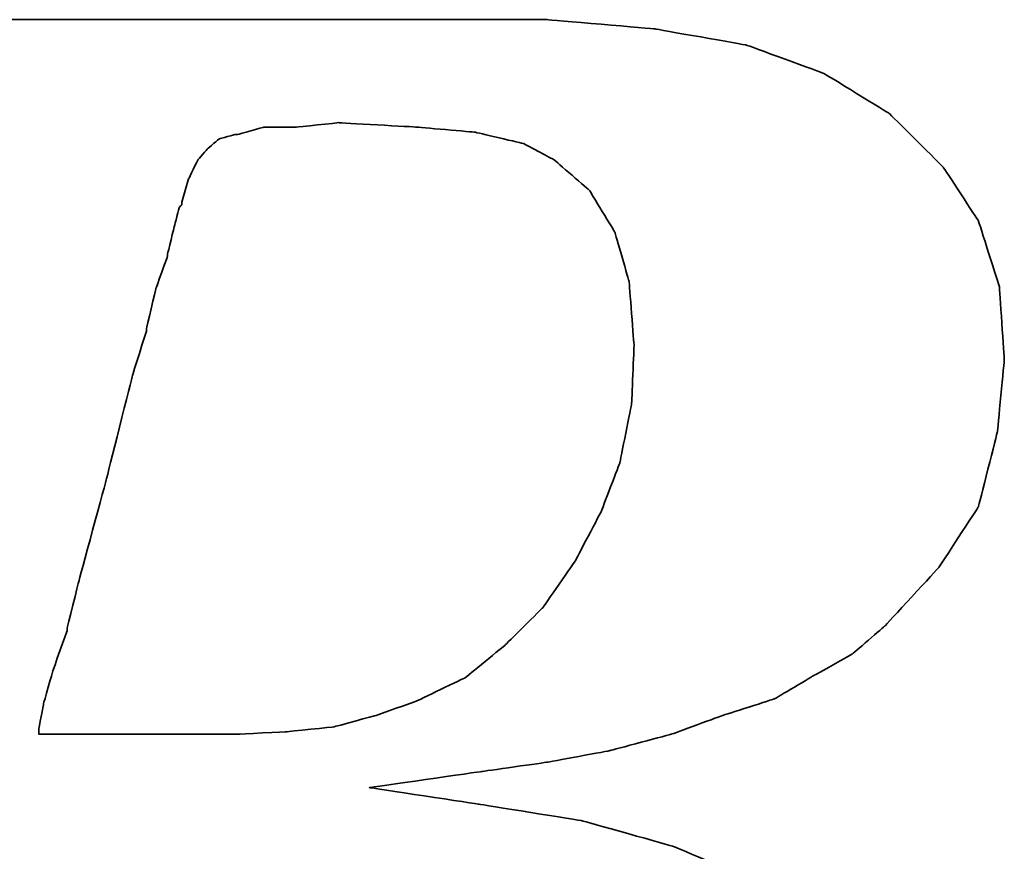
# Model space of a CAD drawing. Extents: x 487 to 808, y 33 to 377.
# Tile 29 of 48: x 768.7 to 770.01, y 117.69 to 118.79. Entities that reach past the tile are written whole.
import ezdxf

# ---------------------------------------------------------------- set-up
doc = ezdxf.new("R2010")
doc.units = 0
doc.header["$LTSCALE"] = 3
doc.header["$MEASUREMENT"] = 0
doc.layers.add('DIM', color=4, linetype='CONTINUOUS')
doc.layers.add('layer 1', color=7, linetype='CONTINUOUS')

# ---------------------------------------------------------------- blocks, each defined once
blk = doc.blocks.new('TBI MOTION logo(完整正式版)')
at = {"layer": 'layer 1', "color": 22, "lineweight": 35}
for points, knots in [([(-64.65375, -6.86375), (-64.65375, -6.86375), (-64.84375, -7.29625), (-64.84375, -7.29625), (-64.84375, -7.29625), (-64.84375, -7.29625), (-64.86875, -7.34375), (-64.86875, -7.34375), (-64.86875, -7.34375), (-64.86875, -7.34375), (-64.86875, -7.36875), (-64.86875, -7.36875), (-64.86875, -7.36875), (-64.86875, -7.36875), (-65.15375, -7.65375), (-65.15375, -7.65375), (-65.15375, -7.65375), (-65.15375, -7.65375), (-65.17875, -7.65375), (-65.17875, -7.65375), (-65.17875, -7.65375), (-65.17875, -7.65375), (-65.20375, -7.67875), (-65.20375, -7.67875), (-65.20375, -7.67875), (-65.20375, -7.67875), (-65.58875, -7.87125), (-65.58875, -7.87125), (-65.58875, -7.87125), (-65.58875, -7.87125), (-65.63375, -7.87125), (-65.63375, -7.87125), (-65.63375, -7.87125), (-65.63375, -7.87125), (-65.65875, -7.89375), (-65.65875, -7.89375), (-65.65875, -7.89375), (-65.65875, -7.89375), (-66.09375, -7.94375), (-66.09375, -7.94375), (-66.09375, -7.94375), (-66.09375, -7.94375), (-66.11375, -7.94375), (-66.11375, -7.94375), (-66.11375, -7.94375), (-66.11375, -7.94375), (-66.16375, -7.94375), (-66.16375, -7.94375), (-66.16375, -7.94375), (-66.16375, -7.94375), (-66.30875, -7.94375), (-66.30875, -7.94375), (-66.30875, -7.94375), (-66.30875, -7.94375), (-66.69375, -7.94375), (-66.69375, -7.94375), (-66.69375, -7.94375), (-66.69375, -7.94375), (-67.07375, -7.94375), (-67.07375, -7.94375), (-67.07375, -7.94375), (-67.07375, -7.94375), (-67.12375, -7.94375), (-67.12375, -7.94375), (-67.12375, -7.94375), (-67.12375, -7.94375), (-67.12375, -7.96625), (-67.12375, -7.96625), (-67.12375, -7.96625), (-67.12375, -7.96625), (-67.14875, -7.99125), (-67.14875, -7.99125), (-67.14875, -7.99125), (-67.14875, -7.99125), (-67.24375, -8.34875), (-67.24375, -8.34875), (-67.24375, -8.34875), (-67.24375, -8.34875), (-67.31375, -8.68625), (-67.31375, -8.68625), (-67.31375, -8.68625), (-67.31375, -8.68625), (-67.26875, -8.68625), (-67.26875, -8.68625), (-67.26875, -8.68625), (-67.26875, -8.68625), (-67.07375, -8.68625), (-67.07375, -8.68625), (-67.07375, -8.68625), (-67.07375, -8.68625), (-66.54875, -8.68625), (-66.54875, -8.68625), (-66.54875, -8.68625), (-66.54875, -8.68625), (-65.82625, -8.68625), (-65.82625, -8.68625), (-65.82625, -8.68625), (-65.82625, -8.68625), (-65.01375, -8.68625), (-65.01375, -8.68625), (-65.01375, -8.68625), (-65.01375, -8.68625), (-64.05375, -8.68625), (-64.05375, -8.68625), (-64.05375, -8.68625), (-64.05375, -8.68625), (-62.08375, -8.68625), (-62.08375, -8.68625), (-62.08375, -8.68625), (-62.08375, -8.68625), (-60.06875, -8.68625), (-60.06875, -8.68625), (-60.06875, -8.68625), (-60.06875, -8.68625), (-59.10875, -8.68625), (-59.10875, -8.68625), (-59.10875, -8.68625), (-59.10875, -8.68625), (-58.29375, -8.68625), (-58.29375, -8.68625), (-58.29375, -8.68625), (-58.29375, -8.68625), (-57.57375, -8.68625), (-57.57375, -8.68625), (-57.57375, -8.68625), (-57.57375, -8.68625), (-57.04875, -8.68625), (-57.04875, -8.68625), (-57.04875, -8.68625), (-57.04875, -8.68625), (-56.85375, -8.68625), (-56.85375, -8.68625), (-56.85375, -8.68625), (-56.85375, -8.68625), (-56.70875, -8.68625), (-56.70875, -8.68625), (-56.70875, -8.68625), (-56.70875, -8.68625), (-56.61375, -8.68625), (-56.61375, -8.68625), (-56.61375, -8.68625), (-56.61375, -8.68625), (-56.56875, -8.68625), (-56.56875, -8.68625), (-56.56875, -8.68625), (-56.56875, -8.68625), (-55.65375, -8.63875), (-55.65375, -8.63875), (-55.65375, -8.63875), (-55.65375, -8.63875), (-54.76875, -8.51875), (-54.76875, -8.51875), (-54.76875, -8.51875), (-54.76875, -8.51875), (-53.90375, -8.30375), (-53.90375, -8.30375), (-53.90375, -8.30375), (-53.90375, -8.30375), (-53.08875, -8.03875), (-53.08875, -8.03875), (-53.08875, -8.03875), (-53.08875, -8.03875), (-52.34375, -7.65375), (-52.34375, -7.65375), (-52.34375, -7.65375), (-52.34375, -7.65375), (-51.69875, -7.29625), (-51.69875, -7.29625), (-51.69875, -7.29625), (-51.69875, -7.29625), (-51.21875, -6.91125), (-51.21875, -6.91125), (-51.21875, -6.91125), (-51.21875, -6.91125), (-50.83375, -6.50375), (-50.83375, -6.50375), (-50.83375, -6.50375), (-50.83375, -6.50375), (-50.44875, -5.94875), (-50.44875, -5.94875), (-50.44875, -5.94875), (-50.44875, -5.94875), (-50.13875, -5.30375), (-50.13875, -5.30375), (-50.13875, -5.30375), (-50.13875, -5.30375), (-49.99375, -4.65375), (-49.99375, -4.65375), (-49.99375, -4.65375), (-49.99375, -4.65375), (-49.92375, -3.98375), (-49.92375, -3.98375), (-49.92375, -3.98375), (-49.92375, -3.98375), (-49.99375, -3.19374), (-49.99375, -3.19374), (-49.99375, -3.19374), (-49.99375, -3.19374), (-50.23374, -2.44874), (-50.23374, -2.44874), (-50.23374, -2.44874), (-50.23374, -2.44874), (-50.59375, -1.87374), (-50.59375, -1.87374), (-50.59375, -1.87374), (-50.59375, -1.87374), (-51.09875, -1.31874), (-51.09875, -1.31874), (-51.09875, -1.31874), (-51.09875, -1.31874), (-51.74375, -0.81875), (-51.74375, -0.81875), (-51.74375, -0.81875), (-51.74375, -0.81875), (-52.53875, -0.48125), (-52.53875, -0.48125), (-52.53875, -0.48125), (-52.53875, -0.48125), (-53.47375, -0.21875), (-53.47375, -0.21875), (-53.47375, -0.21875), (-53.47375, -0.21875), (-54.52875, -0.04874), (-54.52875, -0.04874), (-54.52875, -0.04874), (-54.52875, -0.04874), (-55.65375, 0.12125), (-55.65375, 0.12125), (-55.65375, 0.12125), (-55.65375, 0.12125), (-54.50375, 0.28624), (-54.50375, 0.28624), (-54.50375, 0.28624), (-54.50375, 0.28624), (-53.83375, 0.38124), (-53.83375, 0.38124), (-53.83375, 0.38124), (-53.83375, 0.38124), (-53.18375, 0.50125), (-53.18375, 0.50125), (-53.18375, 0.50125), (-53.18375, 0.50125), (-52.55875, 0.66874), (-52.55875, 0.66874), (-52.55875, 0.66874), (-52.55875, 0.66874), (-52.03375, 0.86124), (-52.03375, 0.86124), (-52.03375, 0.86124), (-52.03375, 0.86124), (-51.50374, 1.03124), (-51.50374, 1.03124), (-51.50374, 1.03124), (-51.50374, 1.03124), (-51.09875, 1.27125), (-51.09875, 1.27125), (-51.09875, 1.27125), (-51.09875, 1.27125), (-50.71375, 1.48624), (-50.71375, 1.48624), (-50.71375, 1.48624), (-50.71375, 1.48624), (-50.37625, 1.77625), (-50.37625, 1.77625), (-50.37625, 1.77625), (-50.37625, 1.77625), (-49.82375, 2.37625), (-49.82375, 2.37625), (-49.82375, 2.37625), (-49.82375, 2.37625), (-49.41875, 2.99625), (-49.41875, 2.99625), (-49.41875, 2.99625), (-49.41875, 2.99625), (-49.22375, 3.76625), (-49.22375, 3.76625), (-49.22375, 3.76625), (-49.22375, 3.76625), (-49.15375, 4.50874), (-49.15375, 4.50874), (-49.15375, 4.50874), (-49.15375, 4.50874), (-49.20375, 5.25125), (-49.20375, 5.25125), (-49.20375, 5.25125), (-49.20375, 5.25125), (-49.41875, 5.92625), (-49.41875, 5.92625), (-49.41875, 5.92625), (-49.41875, 5.92625), (-49.77875, 6.47625), (-49.77875, 6.47625), (-49.77875, 6.47625), (-49.77875, 6.47625), (-50.33125, 7.02624), (-50.33125, 7.02624), (-50.33125, 7.02624), (-50.33125, 7.02624), (-51.00125, 7.43625), (-51.00125, 7.43625), (-51.00125, 7.43625), (-51.00125, 7.43625), (-51.79375, 7.72625), (-51.79375, 7.72625), (-51.79375, 7.72625), (-51.79375, 7.72625), (-52.72875, 7.89124), (-52.72875, 7.89124), (-52.72875, 7.89124), (-52.72875, 7.89124), (-53.83375, 7.98625), (-53.83375, 7.98625), (-53.83375, 7.98625), (-53.83375, 7.98625), (-53.92875, 7.98625), (-53.92875, 7.98625), (-53.92875, 7.98625), (-53.92875, 7.98625), (-54.26375, 7.98625), (-54.26375, 7.98625), (-54.26375, 7.98625), (-54.26375, 7.98625), (-54.74375, 7.98625), (-54.74375, 7.98625), (-54.74375, 7.98625), (-54.74375, 7.98625), (-55.36875, 7.98625), (-55.36875, 7.98625), (-55.36875, 7.98625), (-55.36875, 7.98625), (-56.13375, 7.98625), (-56.13375, 7.98625), (-56.13375, 7.98625), (-56.13375, 7.98625), (-56.94875, 7.98625), (-56.94875, 7.98625), (-56.94875, 7.98625), (-56.94875, 7.98625), (-58.77625, 7.98625), (-58.77625, 7.98625), (-58.77625, 7.98625), (-58.77625, 7.98625), (-60.59875, 7.98625), (-60.59875, 7.98625), (-60.59875, 7.98625), (-60.59875, 7.98625), (-61.41375, 7.98625), (-61.41375, 7.98625), (-61.41375, 7.98625), (-61.41375, 7.98625), (-62.17875, 7.98625), (-62.17875, 7.98625), (-62.17875, 7.98625), (-62.17875, 7.98625), (-62.80375, 7.98625), (-62.80375, 7.98625), (-62.80375, 7.98625), (-62.80375, 7.98625), (-63.30625, 7.98625), (-63.30625, 7.98625), (-63.30625, 7.98625), (-63.30625, 7.98625), (-63.57375, 7.98625), (-63.57375, 7.98625), (-63.57375, 7.98625), (-63.57375, 7.98625), (-63.57375, 7.96375), (-63.57375, 7.96375), (-63.57375, 7.96375), (-63.57375, 7.96375), (-63.59875, 7.94125), (-63.59875, 7.94125), (-63.59875, 7.94125), (-63.59875, 7.94125), (-63.69375, 7.55625), (-63.69375, 7.55625), (-63.69375, 7.55625), (-63.69375, 7.55625), (-63.76375, 7.24624), (-63.76375, 7.24624), (-63.76375, 7.24624), (-63.76375, 7.24624), (-63.23875, 7.24624), (-63.23875, 7.24624), (-63.23875, 7.24624), (-63.23875, 7.24624), (-62.75875, 7.24624), (-62.75875, 7.24624), (-62.75875, 7.24624), (-62.75875, 7.24624), (-62.61125, 7.24624), (-62.61125, 7.24624), (-62.61125, 7.24624), (-62.61125, 7.24624), (-62.56625, 7.24624), (-62.56625, 7.24624), (-62.56625, 7.24624), (-62.56625, 7.24624), (-62.22875, 7.24624), (-62.22875, 7.24624), (-62.22875, 7.24624), (-62.22875, 7.24624), (-62.20375, 7.24624), (-62.20375, 7.24624), (-62.20375, 7.24624), (-62.20375, 7.24624), (-62.17875, 7.21875), (-62.17875, 7.21875), (-62.17875, 7.21875), (-62.17875, 7.21875), (-61.96375, 7.17125), (-61.96375, 7.17125), (-61.96375, 7.17125), (-61.96375, 7.17125), (-61.72375, 7.12624), (-61.72375, 7.12624), (-61.72375, 7.12624), (-61.72375, 7.12624), (-61.70375, 7.12624), (-61.70375, 7.12624), (-61.70375, 7.12624), (-61.70375, 7.12624), (-61.55875, 7.07624), (-61.55875, 7.07624), (-61.55875, 7.07624), (-61.55875, 7.07624), (-61.50875, 7.07624), (-61.50875, 7.07624), (-61.50875, 7.07624), (-61.50875, 7.07624), (-61.48375, 7.02624), (-61.48375, 7.02624), (-61.48375, 7.02624), (-61.48375, 7.02624), (-61.31875, 6.83375), (-61.31875, 6.83375), (-61.31875, 6.83375), (-61.31875, 6.83375), (-61.29375, 6.81125), (-61.29375, 6.81125), (-61.29375, 6.81125), (-61.29375, 6.81125), (-61.29375, 6.78625), (-61.29375, 6.78625), (-61.29375, 6.78625), (-61.29375, 6.78625), (-61.19875, 6.50124), (-61.19875, 6.50124), (-61.19875, 6.50124), (-61.19875, 6.50124), (-61.17375, 6.45124), (-61.17375, 6.45124), (-61.17375, 6.45124), (-61.17375, 6.45124), (-61.19875, 6.40625), (-61.19875, 6.40625), (-61.19875, 6.40625), (-61.19875, 6.40625), (-61.26875, 5.99624), (-61.26875, 5.99624), (-61.26875, 5.99624), (-61.26875, 5.99624), (-61.26875, 5.85125), (-61.26875, 5.85125), (-61.26875, 5.85125), (-61.26875, 5.85125), (-61.26875, 5.82625), (-61.26875, 5.82625), (-61.26875, 5.82625), (-61.26875, 5.82625), (-61.29375, 5.80625), (-61.29375, 5.80625), (-61.29375, 5.80625), (-61.29375, 5.80625), (-61.34125, 5.66125), (-61.34125, 5.66125), (-61.34125, 5.66125), (-61.34125, 5.66125), (-61.41375, 5.44625), (-61.41375, 5.44625), (-61.41375, 5.44625), (-61.41375, 5.44625), (-61.48375, 5.15625), (-61.48375, 5.15625), (-61.48375, 5.15625), (-61.48375, 5.15625), (-61.58375, 4.82124), (-61.58375, 4.82124), (-61.58375, 4.82124), (-61.58375, 4.82124), (-61.79875, 4.00375), (-61.79875, 4.00375), (-61.79875, 4.00375), (-61.79875, 4.00375), (-62.05875, 2.99625), (-62.05875, 2.99625), (-62.05875, 2.99625), (-62.05875, 2.99625), (-62.34875, 1.91625), (-62.34875, 1.91625), (-62.34875, 1.91625), (-62.34875, 1.91625), (-62.97375, -0.41124), (-62.97375, -0.41124), (-62.97375, -0.41124), (-62.97375, -0.41124), (-63.59875, -2.75875), (-63.59875, -2.75875), (-63.59875, -2.75875), (-63.59875, -2.75875), (-63.88375, -3.86374), (-63.88375, -3.86374), (-63.88375, -3.86374), (-63.88375, -3.86374), (-64.14875, -4.82374), (-64.14875, -4.82374), (-64.14875, -4.82374), (-64.14875, -4.82374), (-64.36375, -5.64125), (-64.36375, -5.64125), (-64.36375, -5.64125), (-64.36375, -5.64125), (-64.43625, -5.97625), (-64.43625, -5.97625), (-64.43625, -5.97625), (-64.43625, -5.97625), (-64.50875, -6.28625), (-64.50875, -6.28625), (-64.50875, -6.28625), (-64.50875, -6.28625), (-64.50875, -6.30875), (-64.50875, -6.30875), (-64.50875, -6.30875), (-64.50875, -6.30875), (-64.57875, -6.50375), (-64.57875, -6.50375), (-64.57875, -6.50375), (-64.57875, -6.50375), (-64.62875, -6.69625), (-64.62875, -6.69625), (-64.62875, -6.69625), (-64.62875, -6.69625), (-64.62875, -6.76875), (-64.62875, -6.76875), (-64.62875, -6.76875), (-64.62875, -6.76875), (-64.62875, -6.81375), (-64.62875, -6.81375), (-64.62875, -6.81375), (-64.62875, -6.81375), (-64.62875, -6.83875), (-64.62875, -6.83875), (-64.62875, -6.83875), (-64.62875, -6.83875), (-64.65375, -6.86375), (-64.65375, -6.86375)], [0, 0, 0, 0, 0.00719424, 0.00719424, 0.00719424, 0.00719425, 0.01438849, 0.01438849, 0.01438849, 0.0143885, 0.02158273, 0.02158273, 0.02158273, 0.02158274, 0.02877698, 0.02877698, 0.02877698, 0.02877699, 0.03597122, 0.03597122, 0.03597122, 0.03597123, 0.04316547, 0.04316547, 0.04316547, 0.04316548, 0.05035971, 0.05035971, 0.05035971, 0.05035972, 0.05755396, 0.05755396, 0.05755396, 0.05755397, 0.0647482, 0.0647482, 0.0647482, 0.06474821, 0.07194245, 0.07194245, 0.07194245, 0.07194246, 0.07913669, 0.07913669, 0.07913669, 0.0791367, 0.08633094, 0.08633094, 0.08633094, 0.08633095, 0.09352518, 0.09352518, 0.09352518, 0.09352519, 0.10071942, 0.10071942, 0.10071942, 0.10071943, 0.10791367, 0.10791367, 0.10791367, 0.10791368, 0.11510791, 0.11510791, 0.11510791, 0.11510792, 0.12230216, 0.12230216, 0.12230216, 0.12230217, 0.1294964, 0.1294964, 0.1294964, 0.12949641, 0.13669065, 0.13669065, 0.13669065, 0.13669066, 0.14388489, 0.14388489, 0.14388489, 0.1438849, 0.15107914, 0.15107914, 0.15107914, 0.15107915, 0.15827338, 0.15827338, 0.15827338, 0.15827339, 0.16546763, 0.16546763, 0.16546763, 0.16546764, 0.17266187, 0.17266187, 0.17266187, 0.17266188, 0.17985612, 0.17985612, 0.17985612, 0.17985613, 0.18705036, 0.18705036, 0.18705036, 0.18705037, 0.1942446, 0.1942446, 0.1942446, 0.19424461, 0.20143885, 0.20143885, 0.20143885, 0.20143886, 0.20863309, 0.20863309, 0.20863309, 0.2086331, 0.21582734, 0.21582734, 0.21582734, 0.21582735, 0.22302158, 0.22302158, 0.22302158, 0.22302159, 0.23021583, 0.23021583, 0.23021583, 0.23021584, 0.23741007, 0.23741007, 0.23741007, 0.23741008, 0.24460432, 0.24460432, 0.24460432, 0.24460433, 0.25179856, 0.25179856, 0.25179856, 0.25179857, 0.25899281, 0.25899281, 0.25899281, 0.25899282, 0.26618705, 0.26618705, 0.26618705, 0.26618706, 0.27338129, 0.27338129, 0.27338129, 0.2733813, 0.28057554, 0.28057554, 0.28057554, 0.28057555, 0.28776978, 0.28776978, 0.28776978, 0.28776979, 0.29496403, 0.29496403, 0.29496403, 0.29496404, 0.30215827, 0.30215827, 0.30215827, 0.30215828, 0.30935252, 0.30935252, 0.30935252, 0.30935253, 0.31654676, 0.31654676, 0.31654676, 0.31654677, 0.32374101, 0.32374101, 0.32374101, 0.32374102, 0.33093525, 0.33093525, 0.33093525, 0.33093526, 0.3381295, 0.3381295, 0.3381295, 0.33812951, 0.34532374, 0.34532374, 0.34532374, 0.34532375, 0.35251799, 0.35251799, 0.35251799, 0.352518, 0.35971223, 0.35971223, 0.35971223, 0.35971224, 0.36690647, 0.36690647, 0.36690647, 0.36690648, 0.37410072, 0.37410072, 0.37410072, 0.37410073, 0.38129496, 0.38129496, 0.38129496, 0.38129497, 0.38848921, 0.38848921, 0.38848921, 0.38848922, 0.39568345, 0.39568345, 0.39568345, 0.39568346, 0.4028777, 0.4028777, 0.4028777, 0.40287771, 0.41007194, 0.41007194, 0.41007194, 0.41007195, 0.41726619, 0.41726619, 0.41726619, 0.4172662, 0.42446043, 0.42446043, 0.42446043, 0.42446044, 0.43165468, 0.43165468, 0.43165468, 0.43165469, 0.43884892, 0.43884892, 0.43884892, 0.43884893, 0.44604317, 0.44604317, 0.44604317, 0.44604318, 0.45323741, 0.45323741, 0.45323741, 0.45323742, 0.46043165, 0.46043165, 0.46043165, 0.46043166, 0.4676259, 0.4676259, 0.4676259, 0.46762591, 0.47482014, 0.47482014, 0.47482014, 0.47482015, 0.48201439, 0.48201439, 0.48201439, 0.4820144, 0.48920863, 0.48920863, 0.48920863, 0.48920864, 0.49640288, 0.49640288, 0.49640288, 0.49640289, 0.50359712, 0.50359712, 0.50359712, 0.50359713, 0.51079137, 0.51079137, 0.51079137, 0.51079138, 0.51798561, 0.51798561, 0.51798561, 0.51798562, 0.52517986, 0.52517986, 0.52517986, 0.52517987, 0.5323741, 0.5323741, 0.5323741, 0.53237411, 0.53956835, 0.53956835, 0.53956835, 0.53956836, 0.54676259, 0.54676259, 0.54676259, 0.5467626, 0.55395683, 0.55395683, 0.55395683, 0.55395684, 0.56115108, 0.56115108, 0.56115108, 0.56115109, 0.56834532, 0.56834532, 0.56834532, 0.56834533, 0.57553957, 0.57553957, 0.57553957, 0.57553958, 0.58273381, 0.58273381, 0.58273381, 0.58273382, 0.58992806, 0.58992806, 0.58992806, 0.58992807, 0.5971223, 0.5971223, 0.5971223, 0.59712231, 0.60431655, 0.60431655, 0.60431655, 0.60431656, 0.61151079, 0.61151079, 0.61151079, 0.6115108, 0.61870504, 0.61870504, 0.61870504, 0.61870505, 0.62589928, 0.62589928, 0.62589928, 0.62589929, 0.63309353, 0.63309353, 0.63309353, 0.63309354, 0.64028777, 0.64028777, 0.64028777, 0.64028778, 0.64748201, 0.64748201, 0.64748201, 0.64748202, 0.65467626, 0.65467626, 0.65467626, 0.65467627, 0.6618705, 0.6618705, 0.6618705, 0.66187051, 0.66906475, 0.66906475, 0.66906475, 0.66906476, 0.67625899, 0.67625899, 0.67625899, 0.676259, 0.68345324, 0.68345324, 0.68345324, 0.68345325, 0.69064748, 0.69064748, 0.69064748, 0.69064749, 0.69784173, 0.69784173, 0.69784173, 0.69784174, 0.70503597, 0.70503597, 0.70503597, 0.70503598, 0.71223022, 0.71223022, 0.71223022, 0.71223023, 0.71942446, 0.71942446, 0.71942446, 0.71942447, 0.72661871, 0.72661871, 0.72661871, 0.72661872, 0.73381295, 0.73381295, 0.73381295, 0.73381296, 0.74100719, 0.74100719, 0.74100719, 0.7410072, 0.74820144, 0.74820144, 0.74820144, 0.74820145, 0.75539568, 0.75539568, 0.75539568, 0.75539569, 0.76258993, 0.76258993, 0.76258993, 0.76258994, 0.76978417, 0.76978417, 0.76978417, 0.76978418, 0.77697842, 0.77697842, 0.77697842, 0.77697843, 0.78417266, 0.78417266, 0.78417266, 0.78417267, 0.79136691, 0.79136691, 0.79136691, 0.79136692, 0.79856115, 0.79856115, 0.79856115, 0.79856116, 0.8057554, 0.8057554, 0.8057554, 0.80575541, 0.81294964, 0.81294964, 0.81294964, 0.81294965, 0.82014388, 0.82014388, 0.82014388, 0.82014389, 0.82733813, 0.82733813, 0.82733813, 0.82733814, 0.83453237, 0.83453237, 0.83453237, 0.83453238, 0.84172662, 0.84172662, 0.84172662, 0.84172663, 0.84892086, 0.84892086, 0.84892086, 0.84892087, 0.85611511, 0.85611511, 0.85611511, 0.85611512, 0.86330935, 0.86330935, 0.86330935, 0.86330936, 0.8705036, 0.8705036, 0.8705036, 0.87050361, 0.87769784, 0.87769784, 0.87769784, 0.87769785, 0.88489209, 0.88489209, 0.88489209, 0.8848921, 0.89208633, 0.89208633, 0.89208633, 0.89208634, 0.89928058, 0.89928058, 0.89928058, 0.89928059, 0.90647482, 0.90647482, 0.90647482, 0.90647483, 0.91366906, 0.91366906, 0.91366906, 0.91366907, 0.92086331, 0.92086331, 0.92086331, 0.92086332, 0.92805755, 0.92805755, 0.92805755, 0.92805756, 0.9352518, 0.9352518, 0.9352518, 0.93525181, 0.94244604, 0.94244604, 0.94244604, 0.94244605, 0.94964029, 0.94964029, 0.94964029, 0.9496403, 0.95683453, 0.95683453, 0.95683453, 0.95683454, 0.96402878, 0.96402878, 0.96402878, 0.96402879, 0.97122302, 0.97122302, 0.97122302, 0.97122303, 0.97841727, 0.97841727, 0.97841727, 0.97841728, 0.98561151, 0.98561151, 0.98561151, 0.98561152, 0.99280576, 0.99280576, 0.99280576, 0.99280577, 1, 1, 1, 1]), ([(-57.50375, 6.35625), (-57.50375, 6.35625), (-57.57375, 6.11625), (-57.57375, 6.11625), (-57.57375, 6.11625), (-57.57375, 6.11625), (-57.57375, 6.09125), (-57.57375, 6.09125), (-57.57375, 6.09125), (-57.57375, 6.09125), (-57.59875, 6.06625), (-57.59875, 6.06625), (-57.59875, 6.06625), (-57.59875, 6.06625), (-57.64875, 5.87625), (-57.64875, 5.87625), (-57.64875, 5.87625), (-57.64875, 5.87625), (-57.71875, 5.58875), (-57.71875, 5.58875), (-57.71875, 5.58875), (-57.71875, 5.58875), (-57.71875, 5.56625), (-57.71875, 5.56625), (-57.71875, 5.56625), (-57.71875, 5.56625), (-57.83875, 5.23125), (-57.83875, 5.23125), (-57.83875, 5.23125), (-57.83875, 5.23125), (-57.93625, 4.82124), (-57.93625, 4.82124), (-57.93625, 4.82124), (-57.93625, 4.82124), (-57.93625, 4.79624), (-57.93625, 4.79624), (-57.93625, 4.79624), (-57.93625, 4.79624), (-58.07875, 4.34125), (-58.07875, 4.34125), (-58.07875, 4.34125), (-58.07875, 4.34125), (-58.34375, 3.28625), (-58.34375, 3.28625), (-58.34375, 3.28625), (-58.34375, 3.28625), (-58.62875, 2.23124), (-58.62875, 2.23124), (-58.62875, 2.23124), (-58.62875, 2.23124), (-58.74875, 1.75125), (-58.74875, 1.75125), (-58.74875, 1.75125), (-58.74875, 1.75125), (-58.74875, 1.72625), (-58.74875, 1.72625), (-58.74875, 1.72625), (-58.74875, 1.72625), (-58.89375, 1.31625), (-58.89375, 1.31625), (-58.89375, 1.31625), (-58.89375, 1.31625), (-58.98875, 0.98124), (-58.98875, 0.98124), (-58.98875, 0.98124), (-58.98875, 0.98124), (-59.03875, 0.71625), (-59.03875, 0.71625), (-59.03875, 0.71625), (-59.03875, 0.71625), (-59.03875, 0.66874), (-59.03875, 0.66874), (-59.03875, 0.66874), (-59.03875, 0.66874), (-58.91875, 0.66874), (-58.91875, 0.66874), (-58.91875, 0.66874), (-58.91875, 0.66874), (-58.53375, 0.66874), (-58.53375, 0.66874), (-58.53375, 0.66874), (-58.53375, 0.66874), (-58.10375, 0.66874), (-58.10375, 0.66874), (-58.10375, 0.66874), (-58.10375, 0.66874), (-57.66875, 0.66874), (-57.66875, 0.66874), (-57.66875, 0.66874), (-57.66875, 0.66874), (-57.33375, 0.66874), (-57.33375, 0.66874), (-57.33375, 0.66874), (-57.33375, 0.66874), (-57.09375, 0.66874), (-57.09375, 0.66874), (-57.09375, 0.66874), (-57.09375, 0.66874), (-56.99875, 0.66874), (-56.99875, 0.66874), (-56.99875, 0.66874), (-56.99875, 0.66874), (-56.49375, 0.69374), (-56.49375, 0.69374), (-56.49375, 0.69374), (-56.49375, 0.69374), (-56.01375, 0.74374), (-56.01375, 0.74374), (-56.01375, 0.74374), (-56.01375, 0.74374), (-55.58375, 0.86124), (-55.58375, 0.86124), (-55.58375, 0.86124), (-55.58375, 0.86124), (-55.17375, 1.00624), (-55.17375, 1.00624), (-55.17375, 1.00624), (-55.17375, 1.00624), (-54.67375, 1.24625), (-54.67375, 1.24625), (-54.67375, 1.24625), (-54.67375, 1.24625), (-54.26375, 1.58124), (-54.26375, 1.58124), (-54.26375, 1.58124), (-54.26375, 1.58124), (-53.87875, 1.96374), (-53.87875, 1.96374), (-53.87875, 1.96374), (-53.87875, 1.96374), (-53.54375, 2.44625), (-53.54375, 2.44625), (-53.54375, 2.44625), (-53.54375, 2.44625), (-53.27875, 2.95125), (-53.27875, 2.95125), (-53.27875, 2.95125), (-53.27875, 2.95125), (-53.08875, 3.45124), (-53.08875, 3.45124), (-53.08875, 3.45124), (-53.08875, 3.45124), (-52.96875, 4.05124), (-52.96875, 4.05124), (-52.96875, 4.05124), (-52.96875, 4.05124), (-52.94375, 4.65125), (-52.94375, 4.65125), (-52.94375, 4.65125), (-52.94375, 4.65125), (-52.99375, 5.30125), (-52.99375, 5.30125), (-52.99375, 5.30125), (-52.99375, 5.30125), (-53.13875, 5.80625), (-53.13875, 5.80625), (-53.13875, 5.80625), (-53.13875, 5.80625), (-53.39875, 6.23625), (-53.39875, 6.23625), (-53.39875, 6.23625), (-53.39875, 6.23625), (-53.75875, 6.54875), (-53.75875, 6.54875), (-53.75875, 6.54875), (-53.75875, 6.54875), (-54.07375, 6.71625), (-54.07375, 6.71625), (-54.07375, 6.71625), (-54.07375, 6.71625), (-54.57375, 6.83375), (-54.57375, 6.83375), (-54.57375, 6.83375), (-54.57375, 6.83375), (-55.17375, 6.88625), (-55.17375, 6.88625), (-55.17375, 6.88625), (-55.17375, 6.88625), (-55.96875, 6.93125), (-55.96875, 6.93125), (-55.96875, 6.93125), (-55.96875, 6.93125), (-56.39875, 6.88625), (-56.39875, 6.88625), (-56.39875, 6.88625), (-56.39875, 6.88625), (-56.42125, 6.88625), (-56.42125, 6.88625), (-56.42125, 6.88625), (-56.42125, 6.88625), (-56.73375, 6.88625), (-56.73375, 6.88625), (-56.73375, 6.88625), (-56.73375, 6.88625), (-56.99875, 6.81125), (-56.99875, 6.81125), (-56.99875, 6.81125), (-56.99875, 6.81125), (-57.02375, 6.81125), (-57.02375, 6.81125), (-57.02375, 6.81125), (-57.02375, 6.81125), (-57.18875, 6.76625), (-57.18875, 6.76625), (-57.18875, 6.76625), (-57.18875, 6.76625), (-57.30875, 6.66625), (-57.30875, 6.66625), (-57.30875, 6.66625), (-57.30875, 6.66625), (-57.40875, 6.54875), (-57.40875, 6.54875), (-57.40875, 6.54875), (-57.40875, 6.54875), (-57.50375, 6.35625), (-57.50375, 6.35625)], [0, 0, 0, 0, 0.01851852, 0.01851852, 0.01851852, 0.01851853, 0.03703704, 0.03703704, 0.03703704, 0.03703705, 0.05555556, 0.05555556, 0.05555556, 0.05555557, 0.07407407, 0.07407407, 0.07407407, 0.07407408, 0.09259259, 0.09259259, 0.09259259, 0.0925926, 0.11111111, 0.11111111, 0.11111111, 0.11111112, 0.12962963, 0.12962963, 0.12962963, 0.12962964, 0.14814815, 0.14814815, 0.14814815, 0.14814816, 0.16666667, 0.16666667, 0.16666667, 0.16666668, 0.18518519, 0.18518519, 0.18518519, 0.1851852, 0.2037037, 0.2037037, 0.2037037, 0.20370371, 0.22222222, 0.22222222, 0.22222222, 0.22222223, 0.24074074, 0.24074074, 0.24074074, 0.24074075, 0.25925926, 0.25925926, 0.25925926, 0.25925927, 0.27777778, 0.27777778, 0.27777778, 0.27777779, 0.2962963, 0.2962963, 0.2962963, 0.29629631, 0.31481481, 0.31481481, 0.31481481, 0.31481482, 0.33333333, 0.33333333, 0.33333333, 0.33333334, 0.35185185, 0.35185185, 0.35185185, 0.35185186, 0.37037037, 0.37037037, 0.37037037, 0.37037038, 0.38888889, 0.38888889, 0.38888889, 0.3888889, 0.40740741, 0.40740741, 0.40740741, 0.40740742, 0.42592593, 0.42592593, 0.42592593, 0.42592594, 0.44444444, 0.44444444, 0.44444444, 0.44444445, 0.46296296, 0.46296296, 0.46296296, 0.46296297, 0.48148148, 0.48148148, 0.48148148, 0.48148149, 0.5, 0.5, 0.5, 0.50000001, 0.51851852, 0.51851852, 0.51851852, 0.51851853, 0.53703704, 0.53703704, 0.53703704, 0.53703705, 0.55555556, 0.55555556, 0.55555556, 0.55555557, 0.57407407, 0.57407407, 0.57407407, 0.57407408, 0.59259259, 0.59259259, 0.59259259, 0.5925926, 0.61111111, 0.61111111, 0.61111111, 0.61111112, 0.62962963, 0.62962963, 0.62962963, 0.62962964, 0.64814815, 0.64814815, 0.64814815, 0.64814816, 0.66666667, 0.66666667, 0.66666667, 0.66666668, 0.68518519, 0.68518519, 0.68518519, 0.6851852, 0.7037037, 0.7037037, 0.7037037, 0.70370371, 0.72222222, 0.72222222, 0.72222222, 0.72222223, 0.74074074, 0.74074074, 0.74074074, 0.74074075, 0.75925926, 0.75925926, 0.75925926, 0.75925927, 0.77777778, 0.77777778, 0.77777778, 0.77777779, 0.7962963, 0.7962963, 0.7962963, 0.79629631, 0.81481481, 0.81481481, 0.81481481, 0.81481482, 0.83333333, 0.83333333, 0.83333333, 0.83333334, 0.85185185, 0.85185185, 0.85185185, 0.85185186, 0.87037037, 0.87037037, 0.87037037, 0.87037038, 0.88888889, 0.88888889, 0.88888889, 0.8888889, 0.90740741, 0.90740741, 0.90740741, 0.90740742, 0.92592593, 0.92592593, 0.92592593, 0.92592594, 0.94444444, 0.94444444, 0.94444444, 0.94444445, 0.96296296, 0.96296296, 0.96296296, 0.96296297, 0.98148148, 0.98148148, 0.98148148, 0.98148149, 1, 1, 1, 1])]:
    blk.add_open_spline(points, degree=3, knots=knots, dxfattribs=at)

msp = doc.modelspace()

# ---------------------------------------------------------------- block references
at = {"layer": 'DIM', "xscale": 0.1295999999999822, "yscale": 0.1295999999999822, "zscale": 0.1295999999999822}
msp.add_blockref('TBI MOTION logo(完整正式版)', (776.3787, 117.759), dxfattribs=at)

doc.saveas('drawing.dxf')
